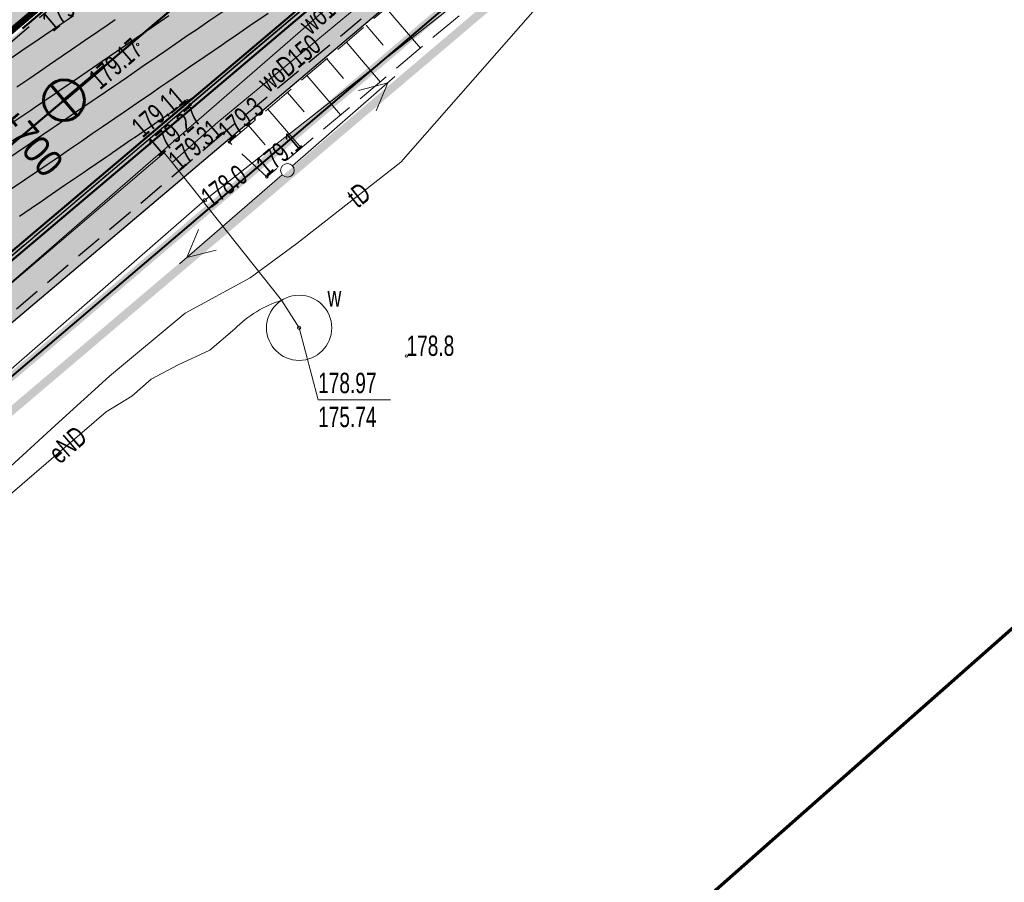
# Model space of a CAD drawing. Header units: metres. Extents: x 7429064 to 7431133, y 5709479 to 5714472.
# Tile 136 of 176: x 7429777 to 7429814, y 5710062 to 5710093. Entities that reach past the tile are written whole.
import ezdxf
from ezdxf.enums import TextEntityAlignment as Align

# ---------------------------------------------------------------- set-up
doc = ezdxf.new("R2010")
doc.units = ezdxf.units.M
for name, pattern in [('1', [0]), ('2_BUBZ02', [1.75, 1.25, -0.5]), ('2_KTCR02', [1.5, 1, -0.5]), ('2_KTJZ01', [2, 1.5, -0.5]), ('2_KTKR01', [0]), ('3_1', [0]), ('3_14', [1, -1]), ('3_BUBZ02', [1.75, 1.25, -0.5]), ('3_BUBZ02G', [1.75, 1.25, -0.5]), ('3_KTCR02', [1.5, 1, -0.5]), ('3_KTJZ01', [2, 1.5, -0.5]), ('3_KTKR01', [0]), ('4_1', [0]), ('4_SUPE_01', [0]), ('4_SUPT_01', [0]), ('4_SUPW_01', [0]), ('7_1', [0]), ('7_14', [1, -1]), ('7_SUPE_01', [0]), ('7_SUPT_01', [0]), ('7_SUPW_01', [0]), ('7_SUUS15_18', [0]), ('CENTER2', [1.125, 0.75, -0.125, 0.125, -0.125]), ('DASHED', [19.05, 12.7, -6.35]), ('HIDDEN', [0.375, 0.25, -0.125])]:
    doc.linetypes.add(name, pattern=pattern)
for name, color, linetype in [('_1_Mapa', 7, 'Continuous'), ('_1_X-REFY', 7, 'Continuous'), ('C-DROGI-SYTUACJA-ETYKIETY', 7, 'Continuous'), ('C-TEREN', 7, 'Continuous'), ('zzz.gaHSDomyslna', 7, 'Continuous')]:
    doc.layers.add(name, color=color, linetype=linetype)
doc.layers.add('_Brudnopis', color=22, linetype='Continuous', lineweight=50, plot=False)
for name, color, linetype, lineweight in [('_D_7_PAS DROGOWY-LINIA ROZGR TEREN INW', 222, 'HIDDEN', 50), ('_D_7_TEREN NIEZBEDNY DLA OB_BUD', 252, 'HIDDEN', 50), ('_D_8_Wymiary', 7, 'Continuous', 20), ('BUBZ_L_1', 252, '2_BUBZ02', 18), ('D_1_LINIA_KRAWĘŻNIK_BET_20_30 WYN 12 CM - III', 7, 'Continuous', 50), ('gaPoziome', 7, 'Continuous', 30), ('KRAWĘŻNIK BETONOWY 12_25 WYN 0 CM', 250, 'DASHED', 50), ('KTCR_L_1', 252, '2_KTCR02', 30), ('KTJZ_L_0', 252, '2_KTJZ01', 30), ('KTKR_L_0', 252, '2_KTKR01', 30), ('RTPW_T_0', 252, 'Continuous', 15), ('RTPW_T_1', 252, 'Continuous', 15), ('SUPE_E_T_3', 252, 'Continuous', 15), ('SUPE_L_3', 252, '4_SUPE_01', 18), ('SUPT_E_T_0', 252, 'Continuous', 15), ('SUPT_L_0', 252, '4_SUPT_01', 18), ('SUPW_E_T_0', 252, 'Continuous', 15), ('SUPW_L_0', 252, '4_SUPW_01', 18), ('SUSM_T_3', 252, 'Continuous', 18), ('SUTT_T_0', 252, 'Continuous', 18), ('SUTW_T_0', 252, 'Continuous', 18), ('SUUW_E_T_10', 252, 'Continuous', 15), ('SUUW_L_3', 252, '4_1', 18), ('zakres', 252, 'Continuous', 70)]:
    doc.layers.add(name, color=color, linetype=linetype, lineweight=lineweight)
doc.layers.add('D_1_LINIA_OBRZEŻE_BET_6x30cm - III', color=24, linetype='Continuous', lineweight=30, transparency=0.3)
doc.layers.add('D_2_HECZ_CHODNIK_KOSTKA', color=7, linetype='Continuous', lineweight=0, true_color=0xf7f588, transparency=0.35)
doc.layers.add('D_2_HECZ_JEZDNIA KR3- NOWA KONSTRUKCJA', color=7, linetype='Continuous', lineweight=13, true_color=0x99e6ff, transparency=0.3)
doc.layers.add('DZIALKA_L_0', color=7, linetype='1', lineweight=40, true_color=0x008000)
doc.layers.add('HECZ DROGI ROWEROWE', color=7, linetype='Continuous', lineweight=13, true_color=0xff8a8a)
doc.styles.add('wym500', font='arial.ttf', dxfattribs={"width": 0.9, "height": 0.9})

# ---------------------------------------------------------------- blocks, each defined once
blk = doc.blocks.new('3_RTPW02')
at = {"linetype": 'Continuous'}
blk.add_circle((0, 0), 0.045, dxfattribs=at)
blk = doc.blocks.new('3_RTPW01')
at = {"linetype": 'Continuous'}
blk.add_circle((0, 0), 0.045, dxfattribs=at)
blk = doc.blocks.new('7_SUSM04_01')
at = {"linetype": 'Continuous'}
blk.add_circle((0, 0), 0.25, dxfattribs=at)
blk = doc.blocks.new('7_SUPS01_07')
at = {"linetype": 'Continuous'}
blk.add_circle((0, 0), 0.0625, dxfattribs=at)
blk = doc.blocks.new('7_SUPS01_08')
at = {"linetype": 'Continuous'}
blk.add_circle((0, 0), 0.0625, dxfattribs=at)
blk = doc.blocks.new('X-ref_MDCP_Szara')
at = {"layer": 'BUBZ_L_1', "linetype": '3_BUBZ02G'}
blk.add_line((7429785.04, 5710088.99), (7429807.25, 5710107.96), dxfattribs=at)
at = {"layer": 'BUBZ_L_1', "linetype": '3_BUBZ02'}
for p, q in [((7429808.24, 5710106.01), (7429786.42, 5710087.71)), ((7429786.42, 5710087.71), (7429785.04, 5710088.99))]:
    blk.add_line(p, q, dxfattribs=at)
at = {"layer": 'BUBZ_L_1', "linetype": '3_1'}
for p, q in [((7429790.811, 5710093.919), (7429792.069, 5710092.447)), ((7429790.079, 5710093.294), (7429790.705, 5710092.561)), ((7429789.349, 5710092.671), (7429790.595, 5710091.212)), ((7429788.623, 5710092.05), (7429789.243, 5710091.324)), ((7429787.9, 5710091.433), (7429789.135, 5710089.987)), ((7429787.181, 5710090.818), (7429787.795, 5710090.099)), ((7429786.464, 5710090.206), (7429787.688, 5710088.773)), ((7429785.751, 5710089.597), (7429786.36, 5710088.884))]:
    blk.add_line(p, q, dxfattribs=at)
blk.add_point((7429785.04, 5710088.99), dxfattribs=at)
at = {"layer": 'DZIALKA_L_0', "linetype": '1'}
blk.add_line((7429668.8, 5709988.15), (7429832.91, 5710127.96), dxfattribs=at)
at = {"layer": 'KTCR_L_1', "linetype": '3_14'}
for q in [(7429790.648, 5710096.353), (7429760.82, 5710071.04)]:
    blk.add_line((7429783.6, 5710090.37), q, dxfattribs=at)
at = {"layer": 'KTCR_L_1', "linetype": '3_KTCR02'}
for p, q in [((7429792.21, 5710095.42), (7429784.83, 5710089.32)), ((7429784.83, 5710089.32), (7429761.9, 5710069.83))]:
    blk.add_line(p, q, dxfattribs=at)
at = {"layer": 'KTJZ_L_0', "linetype": '3_KTJZ01'}
for p, q in [((7429806.63, 5710109.92), (7429783.6, 5710090.37)), ((7429756.74, 5710075.42), (7429779.71, 5710094.98)), ((7429783.6, 5710090.37), (7429760.82, 5710071.04))]:
    blk.add_line(p, q, dxfattribs=at)
at = {"layer": 'KTKR_L_0', "linetype": '3_KTKR01'}
for p, q in [((7429790.648, 5710096.353), (7429783.6, 5710090.37)), ((7429783.6, 5710090.37), (7429760.82, 5710071.04))]:
    blk.add_line(p, q, dxfattribs=at)
at = {"layer": 'SUPE_L_3', "linetype": '7_SUPE_01'}
for p, q in [((7429787.368, 5710088.114), (7429791.134, 5710091.403)), ((7429789.789, 5710090.892), (7429790.871, 5710091.173)), ((7429790.446, 5710090.139), (7429790.871, 5710091.173)), ((7429783.211, 5710084.514), (7429786.991, 5710087.786)), ((7429783.475, 5710084.743), (7429783.904, 5710085.775)), ((7429783.475, 5710084.743), (7429784.559, 5710085.019)), ((7429784.32, 5710081.33), (7429785.24, 5710082.12)), ((7429783.16, 5710080.79), (7429784.32, 5710081.33)), ((7429782.17, 5710080.27), (7429783.16, 5710080.79)), ((7429781.45, 5710079.64), (7429782.17, 5710080.27)), ((7429780.51, 5710079.07), (7429781.45, 5710079.64)), ((7429776.25, 5710075.4), (7429780.51, 5710079.07))]:
    blk.add_line(p, q, dxfattribs=at)
at = {"layer": 'SUPE_L_3', "linetype": '7_14'}
blk.add_line((7429786.966, 5710083.171), (7429787.609, 5710082.157), dxfattribs=at)
at = {"layer": 'SUPE_L_3', "linetype": '7_SUPE_01'}
blk.add_arc((7429788.27, 5710079.085), 4.288, 107.6995, 134.954, dxfattribs=at)
at = {"layer": 'SUPT_L_0', "linetype": '7_SUPT_01'}
for p, q in [((7429799.6, 5710097.66), (7429791.35, 5710088.25)), ((7429784.14, 5710086.85), (7429793.53, 5710094.22)), ((7429791.35, 5710088.25), (7429787.53, 5710085.26)), ((7429762.01, 5710067.55), (7429784.14, 5710086.85)), ((7429787.53, 5710085.26), (7429785.81, 5710083.99)), ((7429785.81, 5710083.99), (7429783.42, 5710082.7)), ((7429783.42, 5710082.7), (7429780.64, 5710080.38)), ((7429780.64, 5710080.38), (7429778.77, 5710078.68)), ((7429778.77, 5710078.68), (7429777.01, 5710077.06))]:
    blk.add_line(p, q, dxfattribs=at)
at = {"layer": 'SUPW_L_0', "linetype": '7_SUPW_01'}
for p, q in [((7429732.87, 5710045.46), (7429791, 5710095.98)), ((7429784.619, 5710089.725), (7429791.577, 5710095.478)), ((7429782.934, 5710088.237), (7429784.619, 5710089.725)), ((7429782.65, 5710088.59), (7429746.521, 5710057.841)), ((7429782.934, 5710088.237), (7429782.65, 5710088.59)), ((7429786.966, 5710083.171), (7429782.934, 5710088.237))]:
    blk.add_line(p, q, dxfattribs=at)
at = {"layer": 'SUPW_L_0', "linetype": '7_1'}
for p, q in [((7429732.87, 5710045.46), (7429791, 5710095.98)), ((7429791.577, 5710095.478), (7429784.619, 5710089.725)), ((7429784.619, 5710089.725), (7429782.934, 5710088.237)), ((7429746.521, 5710057.841), (7429782.65, 5710088.59)), ((7429782.65, 5710088.59), (7429782.934, 5710088.237)), ((7429786.966, 5710083.171), (7429782.934, 5710088.237)), ((7429787.609, 5710082.157), (7429786.966, 5710083.171))]:
    blk.add_line(p, q, dxfattribs=at)
at = {"layer": 'SUPW_L_0', "linetype": '7_14'}
blk.add_line((7429787.609, 5710082.157), (7429786.966, 5710083.171), dxfattribs=at)
at = {"layer": 'SUTW_T_0', "linetype": 'Continuous'}
for p, q in [((7429787.609, 5710082.157), (7429788.308, 5710079.502)), ((7429788.308, 5710079.502), (7429790.968, 5710079.502))]:
    blk.add_line(p, q, dxfattribs=at)
at = {"layer": 'SUUW_L_3', "linetype": '7_SUUS15_18'}
blk.add_circle((7429787.609, 5710082.157), 1.2, dxfattribs=at)
at = {"layer": 'zakres', "linetype": 'Continuous', "lineweight": 70, "flags": 128}
blk.add_lwpolyline([(7429664.145, 5709938.943), (7429852.365, 5710105.124), (7429894.812, 5710142.052)], dxfattribs=at)
at = {"layer": 'RTPW_T_0'}
for p in [(7429785.04, 5710088.99), (7429786.42, 5710087.71), (7429791.56, 5710081.12)]:
    blk.add_blockref('3_RTPW01', p, dxfattribs=at)
at = {"layer": 'RTPW_T_1'}
for p in [(7429781.67, 5710092.58), (7429783.49, 5710090.51), (7429783.6, 5710090.37), (7429784.83, 5710089.32)]:
    blk.add_blockref('3_RTPW02', p, dxfattribs=at)
at = {"layer": 'SUSM_T_3', "rotation": 138.6500024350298}
blk.add_blockref('7_SUSM04_01', (7429787.18, 5710087.95), dxfattribs=at)
at = {"layer": 'SUTT_T_0'}
blk.add_blockref('7_SUPS01_07', (7429784.14, 5710086.85), dxfattribs=at)
at = {"layer": 'SUTW_T_0'}
blk.add_blockref('7_SUPS01_08', (7429787.609, 5710082.157), dxfattribs=at)
at = {"layer": 'RTPW_T_0', "width": 0.7}
for s, rotation, p in [('179.3', 40.5013, (7429785.04, 5710088.99)), ('179.1', 39.9859, (7429786.42, 5710087.71)), ('178.8', 0.1131, (7429791.56, 5710081.12))]:
    blk.add_text(s, height=0.75, rotation=rotation, dxfattribs=at).set_placement(p)
at = {"layer": 'RTPW_T_1', "width": 0.7}
for s, rotation, p in [('179.11', 40.1701, (7429779.71, 5710094.98)), ('179.27', 40.3277, (7429783.6, 5710090.37))]:
    blk.add_text(s, height=0.75, rotation=rotation, dxfattribs=at).set_placement(p, align=Align.TOP_RIGHT)
blk.add_text('179.17', height=0.75, rotation=40.8095, dxfattribs=at).set_placement((7429781.67, 5710092.58), align=Align.MIDDLE_RIGHT)
for s, rotation, p in [('179.11', 40.3457, (7429783.49, 5710090.51)), ('179.31', 41.2386, (7429784.83, 5710089.32))]:
    blk.add_text(s, height=0.75, rotation=rotation, dxfattribs=at).set_placement(p, align=Align.RIGHT)
at = {"layer": 'SUPE_E_T_3', "width": 0.7}
blk.add_text('eND', height=0.75, rotation=40.745, dxfattribs=at).set_placement((7429779.097, 5710077.853), align=Align.MIDDLE)
at = {"layer": 'SUPT_E_T_0', "width": 0.7}
blk.add_text('tD', height=0.75, rotation=38.0511, dxfattribs=at).set_placement((7429789.807, 5710087.042), align=Align.MIDDLE)
at = {"layer": 'SUPW_E_T_0', "width": 0.7}
for s, rotation, p in [('wo160', 40.9935, (7429788.567, 5710093.866)), ('woD150', 39.5858, (7429787.243, 5710091.894))]:
    blk.add_text(s, height=0.75, rotation=rotation, dxfattribs=at).set_placement(p, align=Align.MIDDLE)
at = {"layer": 'SUTT_T_0', "width": 0.7}
blk.add_text('178.0', height=0.75, rotation=36.8751, dxfattribs=at).set_placement((7429784.14, 5710086.85), align=Align.MIDDLE_LEFT)
at = {"layer": 'SUTW_T_0', "width": 0.7}
for s, p in [('178.97', (7429788.308, 5710080.502)), ('175.74', (7429788.308, 5710079.252))]:
    blk.add_text(s, height=0.75, dxfattribs=at).set_placement(p, align=Align.TOP_LEFT)
at = {"layer": 'SUUW_E_T_10', "width": 0.7}
blk.add_text('w', height=0.75, dxfattribs=at).set_placement((7429788.654, 5710082.935))
blk = doc.blocks.new('*U286')
at = {"layer": 'zzz.gaHSDomyslna', "color": 140}
blk.add_lwpolyline([(91.48, 77.661, 0.12, 0.12, 0), (93.007, 78.953, 0.12, 0.12, 0)], format="xyseb", dxfattribs=at)
blk = doc.blocks.new('*U223')
at = {"layer": 'zzz.gaHSDomyslna', "color": 140}
blk.add_lwpolyline([(0, 0, 0.24, 0.24, 0), (45.211, 38.249, 0.24, 0.24, 0)], format="xyseb", dxfattribs=at)
blk = doc.blocks.new('X-ref_SOR')
at = {"layer": 'gaPoziome'}
for name, p in [('*U286', (7429687.419, 5710012.817)), ('*U223', (7429746.316, 5710067.104))]:
    blk.add_blockref(name, p, dxfattribs=at)
blk = doc.blocks.new('x-ref_warstwice')
at = {"layer": 'C-TEREN', "color": 42, "linetype": 'HIDDEN', "lineweight": 25, "ltscale": 10}
for points, elevation in [([(7429777.23, 5710091.024), (7429777.661, 5710091.319), (7429778.059, 5710091.592), (7429778.432, 5710091.847), (7429778.889, 5710092.16), (7429779.234, 5710092.397), (7429779.718, 5710092.728), (7429780.236, 5710093.083), (7429780.547, 5710093.296), (7429780.838, 5710093.496)], 179.16), ([(7429776.729, 5710091.887), (7429777.414, 5710092.356), (7429778.053, 5710092.794), (7429778.243, 5710092.924), (7429778.855, 5710093.343), (7429779.072, 5710093.492), (7429779.304, 5710093.651)], 179.14), ([(7429777.047, 5710089.693), (7429777.735, 5710090.164), (7429777.876, 5710090.261), (7429778.593, 5710090.752), (7429778.705, 5710090.829), (7429778.81, 5710090.901), (7429779.535, 5710091.397), (7429779.612, 5710091.45), (7429780.364, 5710091.965), (7429781.168, 5710092.516), (7429781.193, 5710092.533), (7429781.216, 5710092.549), (7429781.903, 5710093.019), (7429782.018, 5710093.098), (7429782.022, 5710093.101), (7429782.82, 5710093.648)], 179.18), ([(7429777.023, 5710087.265), (7429777.509, 5710087.598), (7429777.963, 5710087.909), (7429778.339, 5710088.166), (7429778.74, 5710088.441), (7429779.168, 5710088.734), (7429779.599, 5710089.029), (7429779.997, 5710089.302), (7429780.369, 5710089.557), (7429780.826, 5710089.87), (7429781.171, 5710090.106), (7429781.656, 5710090.438), (7429782.174, 5710090.793), (7429782.485, 5710091.006), (7429782.775, 5710091.205), (7429783.314, 5710091.574), (7429783.577, 5710091.755), (7429784.143, 5710092.142), (7429784.749, 5710092.557), (7429784.973, 5710092.71), (7429785.181, 5710092.854), (7429785.802, 5710093.279), (7429786.466, 5710093.733)], 179.22), ([(7429777.326, 5710086.266), (7429777.955, 5710086.697), (7429778.155, 5710086.834), (7429778.342, 5710086.962), (7429778.984, 5710087.402), (7429779.672, 5710087.873), (7429779.814, 5710087.97), (7429780.531, 5710088.461), (7429780.643, 5710088.538), (7429780.748, 5710088.61), (7429781.472, 5710089.107), (7429781.55, 5710089.16), (7429782.301, 5710089.675), (7429783.106, 5710090.226), (7429783.131, 5710090.243), (7429783.154, 5710090.259), (7429783.841, 5710090.729)], 179.24)]:
    blk.add_lwpolyline(points, dxfattribs=dict(at, elevation=elevation))
at = {"layer": 'C-TEREN', "color": 46, "linetype": 'Continuous', "lineweight": 30, "elevation": 179.2}
blk.add_lwpolyline([(7429776.863, 5710088.361), (7429777.585, 5710088.855), (7429777.693, 5710088.929), (7429777.808, 5710089.008), (7429778.522, 5710089.497), (7429778.667, 5710089.596), (7429779.351, 5710090.065), (7429779.991, 5710090.504), (7429780.18, 5710090.633), (7429780.793, 5710091.053), (7429781.01, 5710091.201), (7429781.242, 5710091.36), (7429781.839, 5710091.77), (7429782.397, 5710092.152), (7429782.668, 5710092.338), (7429783.199, 5710092.701), (7429783.497, 5710092.906), (7429783.817, 5710093.125), (7429784.327, 5710093.474), (7429784.803, 5710093.8)], dxfattribs=at)
blk = doc.blocks.new('kilometraz')
at = {"linetype": 'ByBlock', "lineweight": -2}
blk.add_hatch(color=0, dxfattribs=at).paths.add_polyline_path([(0, -0.5, 0.414214), (0.5, 0, 0.414214), (0, 0.5)])
at = {"color": 0, "linetype": 'ByBlock', "lineweight": -2}
blk.add_line((0, 0.5), (0, -0.5), dxfattribs=at)
blk.add_circle((0, 0), 0.5, dxfattribs=at)
blk = doc.blocks.new('OŚ_Dąbrowskiego_1')
at = {"layer": '_D_8_Wymiary', "color": 1, "linetype": 'CENTER2', "lineweight": 35, "flags": 128}
blk.add_lwpolyline([(7429230.998, 5709660.664), (7429273.145, 5709676.622, 0.085629), (7429337.582, 5709714.618), (7429502.301, 5709854.381), (7429714.669, 5710036.139), (7429868.111, 5710165.952)], format="xyb", dxfattribs=at)
at = {"layer": 'C-DROGI-SYTUACJA-ETYKIETY', "color": 7, "linetype": 'Continuous', "lineweight": 60, "xscale": 1.5, "yscale": 1.5, "zscale": 1.5, "rotation": 40.23149243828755}
blk.add_blockref('kilometraz', (7429778.959, 5710090.529), dxfattribs=at)
at = {"layer": 'C-DROGI-SYTUACJA-ETYKIETY', "color": 7, "linetype": 'Continuous', "lineweight": -3, "insert": (7429777.098, 5710088.954), "char_height": 1, "attachment_point": 8, "rotation": 310.2315, "style": 'wym500'}
blk.add_mtext('0+700', dxfattribs=at)

msp = doc.modelspace()

# ---------------------------------------------------------------- hatches: boundary and pattern name
at = {"layer": 'D_2_HECZ_CHODNIK_KOSTKA', "transparency": 33554585}
h = msp.add_hatch(color=256, dxfattribs=at)
h.dxf.hatch_style = 1
h.paths.add_polyline_path([(7429638.934, 5709954.087), (7429640.777, 5709951.999), (7429638.441, 5709949.938), (7429636.626, 5709951.994)], flags=16)
edge = h.paths.add_edge_path(flags=16)
edge.add_arc((7429654.582, 5709963.368), 1.5, 0, 360)
h.paths.add_polyline_path([(7429662.693, 5709978.696), (7429660.193, 5709981.617), (7429660.302, 5709983.027), (7429663.87, 5709986.081), (7429664.797, 5709985.745), (7429665.85, 5709979.514), (7429664.189, 5709978.469)], flags=16)
edge = h.paths.add_edge_path(flags=16)
edge.add_arc((7429638.601, 5709947.846), 0.045, 131.8272, 219.3849)
edge.add_line((7429638.566, 5709947.817), (7429636.832, 5709946.394))
edge.add_line((7429636.832, 5709946.394), (7429635.391, 5709947.983))
edge.add_line((7429635.391, 5709947.983), (7429637.179, 5709949.435))
edge.add_line((7429637.179, 5709949.435), (7429638.571, 5709947.879))
edge = h.paths.add_edge_path(flags=16)
edge.add_arc((7429645.82, 5709955.199), 1.5, 0, 180)
edge.add_arc((7429645.82, 5709955.199), 1.5, 180, 360)
edge = h.paths.add_edge_path()
edge.add_line((7429712.034, 5710029.935), (7429658.242, 5709983.896))
edge.add_arc((7429659.833, 5709982.472), 2.136, 138.1636, 217.4167)
edge.add_line((7429658.137, 5709981.174), (7429662.461, 5709976.122))
edge.add_line((7429662.461, 5709976.122), (7429648.558, 5709964.222))
edge.add_line((7429648.558, 5709964.222), (7429646.835, 5709966.236))
edge.add_line((7429646.835, 5709966.236), (7429635.022, 5709956.126))
edge.add_arc((7429638.273, 5709952.327), 5, 130.559, 179.1421)
edge.add_line((7429633.274, 5709952.402), (7429636.193, 5709940.012))
edge.add_line((7429636.193, 5709940.012), (7429636.937, 5709940.297))
edge.add_line((7429636.937, 5709940.297), (7429638.161, 5709941.514))
edge.add_line((7429638.161, 5709941.514), (7429636.84, 5709943.07))
edge.add_line((7429636.84, 5709943.07), (7429641.44, 5709947.06))
edge.add_line((7429641.44, 5709947.06), (7429642.8, 5709945.53))
edge.add_line((7429642.8, 5709945.53), (7429644.87, 5709947.34))
edge.add_line((7429644.87, 5709947.34), (7429643.5, 5709948.96))
edge.add_line((7429643.5, 5709948.96), (7429652.14, 5709956.36))
edge.add_line((7429652.14, 5709956.36), (7429658.31, 5709961.76))
edge.add_line((7429658.31, 5709961.76), (7429659.652, 5709960.219))
edge.add_line((7429659.652, 5709960.219), (7429660.67, 5709961.16))
edge.add_line((7429660.67, 5709961.16), (7429659.38, 5709962.66))
edge.add_line((7429659.38, 5709962.66), (7429662.38, 5709965.27))
edge.add_line((7429662.38, 5709965.27), (7429663.721, 5709963.735))
edge.add_line((7429663.721, 5709963.735), (7429664.65, 5709964.56))
edge.add_line((7429664.65, 5709964.56), (7429661.84, 5709967.78))
edge.add_line((7429661.84, 5709967.78), (7429666.72, 5709971.95))
edge.add_line((7429666.72, 5709971.95), (7429664.152, 5709974.98))
edge.add_line((7429664.152, 5709974.98), (7429668.661, 5709978.913))
edge.add_line((7429668.661, 5709978.913), (7429667.19, 5709980.588))
edge.add_line((7429667.19, 5709980.588), (7429666.126, 5709986.882))
edge.add_line((7429666.126, 5709986.882), (7429666.719, 5709988.519))
edge.add_line((7429666.719, 5709988.519), (7429714.477, 5710029.393))
edge.add_line((7429714.477, 5710029.393), (7429714.151, 5710029.773))
edge.add_line((7429714.151, 5710029.773), (7429712.034, 5710029.935))
edge = h.paths.add_edge_path()
edge.add_line((7429827.678, 5710127.816), (7429718.119, 5710035.128))
edge.add_line((7429718.119, 5710035.128), (7429717.952, 5710033.022))
edge.add_line((7429717.952, 5710033.022), (7429718.278, 5710032.643))
edge.add_line((7429718.278, 5710032.643), (7429831.149, 5710128.133))
edge.add_arc((7429829.636, 5710125.542), 3, 59.7039, 130.7355)
at = {"layer": 'D_2_HECZ_JEZDNIA KR3- NOWA KONSTRUKCJA'}
h = msp.add_hatch(color=256, dxfattribs=at)
h.dxf.hatch_style = 1
edge = h.paths.add_edge_path()
edge.add_arc((7429610.557, 5709990.469), 30, 310.559, 314.2935)
edge.add_arc((7429610.557, 5709990.469), 30, 314.2935, 325.3941)
edge.add_line((7429635.249, 5709973.431), (7429635.899, 5709972.672))
edge.add_line((7429635.899, 5709972.672), (7429667.702, 5709999.89))
edge.add_line((7429667.702, 5709999.89), (7429675.246, 5710006.347))
edge.add_line((7429675.246, 5710006.347), (7429712.724, 5710038.423))
edge.add_line((7429712.724, 5710038.423), (7429823.828, 5710132.378))
edge.add_line((7429823.828, 5710132.378), (7429834.316, 5710141.377))
edge.add_line((7429834.316, 5710141.377), (7429846.156, 5710151.524))
edge.add_line((7429846.156, 5710151.524), (7429850.099, 5710146.734))
edge.add_line((7429850.099, 5710146.734), (7429838.187, 5710136.85))
edge.add_line((7429838.187, 5710136.85), (7429827.698, 5710127.833))
edge.add_line((7429827.698, 5710127.833), (7429716.613, 5710033.854))
edge.add_line((7429716.613, 5710033.854), (7429633.474, 5709962.699))
edge.add_arc((7429636.726, 5709958.9), 5, 130.559, 193.2571)
edge.add_line((7429631.859, 5709957.753), (7429636.051, 5709939.958))
edge.add_line((7429636.051, 5709939.958), (7429630.653, 5709938.888))
edge.add_line((7429630.653, 5709938.888), (7429629.491, 5709943.821))
edge.add_arc((7429623.651, 5709942.445), 6, 13.2571, 130.559)
edge.add_line((7429619.749, 5709947.003), (7429619.729, 5709946.986))
edge.add_line((7429619.729, 5709946.986), (7429617.779, 5709949.265))
edge.add_line((7429617.779, 5709949.265), (7429606.383, 5709939.512))
edge.add_line((7429606.383, 5709939.512), (7429594.274, 5709929.149))
edge.add_line((7429594.274, 5709929.149), (7429594.825, 5709928.314))
edge.add_line((7429594.825, 5709928.314), (7429589.708, 5709924.935))
edge.add_arc((7429606.237, 5709899.9), 30, 123.434, 130.559)
edge.add_line((7429586.73, 5709922.692), (7429529.23, 5709873.48))
edge.add_line((7429529.23, 5709873.48), (7429502.179, 5709850.343))
edge.add_line((7429502.179, 5709850.343), (7429339.523, 5709712.33))
edge.add_arc((7429194.822, 5709882.942), 223.711, 294.66533, 310.3021, ccw=False)
edge.add_arc((7429190.304, 5709894.737), 236.317, 290.79615, 294.46753, ccw=False)
edge.add_line((7429274.207, 5709673.816), (7429245.41, 5709663.13))
edge.add_line((7429245.41, 5709663.13), (7429242.106, 5709661.907))
edge.add_line((7429242.106, 5709661.907), (7429240.354, 5709666.717))
edge.add_line((7429240.354, 5709666.717), (7429244.254, 5709668.201))
edge.add_line((7429244.254, 5709668.201), (7429272.082, 5709679.428))
edge.add_arc((7429195.246, 5709882.369), 217, 290.73736, 310.31443)
edge.add_line((7429335.641, 5709716.905), (7429500.355, 5709856.664))
edge.add_line((7429500.355, 5709856.664), (7429629.269, 5709966.997))
edge.add_line((7429629.269, 5709966.997), (7429630.064, 5709967.677))
at = {"layer": 'HECZ DROGI ROWEROWE'}
h = msp.add_hatch(color=256, dxfattribs=at)
h.dxf.hatch_style = 1
edge = h.paths.add_edge_path()
edge.add_arc((7429796.82, 5710136.433), 20.404, 308.0322, 334.2528)
edge.add_arc((7429835.93, 5710116.897), 23.318, 143.7897, 152.7624, ccw=False)
edge.add_arc((7429839.325, 5710112.767), 28.527, 132.1511, 141.1238, ccw=False)
edge.add_line((7429820.181, 5710133.917), (7429834.124, 5710145.713))
edge.add_arc((7429837.354, 5710141.896), 5, 102.0154, 130.2315, ccw=False)
edge.add_line((7429836.313, 5710146.786), (7429842.063, 5710148.01))
edge.add_line((7429842.063, 5710148.01), (7429845.234, 5710150.73))
edge.add_line((7429845.234, 5710150.73), (7429843.045, 5710150.264))
edge.add_arc((7429842.629, 5710152.22), 2, 169.0596, 282.0154, ccw=False)
edge.add_line((7429840.665, 5710152.6), (7429846.908, 5710184.895))
edge.add_arc((7429848.38, 5710184.61), 1.5, 109.3988, 169.0596, ccw=False)
edge.add_line((7429847.882, 5710186.025), (7429848.854, 5710186.367))
edge.add_line((7429848.854, 5710186.367), (7429847.265, 5710191.424))
edge.add_line((7429847.265, 5710191.424), (7429846.903, 5710192.479))
edge.add_line((7429846.903, 5710192.479), (7429845.675, 5710198.449))
edge.add_arc((7429825.958, 5710195.082), 20.002, -10.9391, 9.6882, ccw=False)
edge.add_line((7429845.597, 5710191.287), (7429839.403, 5710159.242))
edge.add_arc((7429819.766, 5710163.038), 20, 310.2315, 349.0596, ccw=False)
edge.add_line((7429832.684, 5710147.769), (7429817.64, 5710135.042))
edge.add_arc((7429832.495, 5710117.483), 23, 130.2315, 151.7604)
edge.add_arc((7429794.613, 5710137.829), 20, 310.2315, 331.7604, ccw=False)
edge.add_line((7429807.531, 5710122.56), (7429710.78, 5710040.708))
edge.add_line((7429710.78, 5710040.708), (7429674.341, 5710009.522))
edge.add_arc((7429663.288, 5710022.437), 17, 303.434, 310.559, ccw=False)
edge.add_line((7429672.654, 5710008.25), (7429665.175, 5710003.312))
edge.add_arc((7429654.155, 5710020.002), 20, 287.2523, 303.434, ccw=False)
edge.add_line((7429660.087, 5710000.902), (7429655.396, 5709999.445))
edge.add_arc((7429662.069, 5709977.958), 22.5, 107.2523, 130.559)
edge.add_line((7429647.439, 5709995.052), (7429638.424, 5709987.337))
edge.add_arc((7429653.054, 5709970.242), 22.5, 130.559, 144.5953)
edge.add_line((7429634.715, 5709983.278), (7429621.962, 5709965.306))
edge.add_arc((7429606.364, 5709977.009), 19.5, 310.559, 323.1201, ccw=False)
edge.add_line((7429619.043, 5709962.194), (7429498.409, 5709858.948))
edge.add_line((7429498.409, 5709858.948), (7429409.747, 5709783.718))
edge.add_line((7429409.747, 5709783.718), (7429333.7, 5709719.193))
edge.add_arc((7429195.246, 5709882.369), 214, 294.99294, 310.31443, ccw=False)
edge.add_line((7429285.662, 5709688.408), (7429286.787, 5709685.755))
edge.add_arc((7429195.216, 5709882.43), 216.948, 294.96649, 310.31053)
edge.add_line((7429335.566, 5709716.997), (7429500.277, 5709856.756))
edge.add_line((7429500.277, 5709856.756), (7429621.38, 5709960.403))
edge.add_line((7429621.38, 5709960.403), (7429627.625, 5709965.748))
edge.add_line((7429627.625, 5709965.748), (7429629.904, 5709967.698))
edge.add_line((7429629.904, 5709967.698), (7429629.179, 5709968.529))
edge.add_arc((7429630.687, 5709969.843), 2, 144.5953, 221.0823, ccw=False)
edge.add_line((7429629.056, 5709971.002), (7429636.752, 5709981.829))
edge.add_arc((7429653.054, 5709970.242), 20, 130.559, 144.5953, ccw=False)
edge.add_line((7429640.049, 5709985.437), (7429649.631, 5709993.62))
edge.add_arc((7429662.069, 5709977.958), 20, 107.2523, 128.4533, ccw=False)
edge.add_line((7429656.137, 5709997.058), (7429665.185, 5709999.868))
edge.add_line((7429665.185, 5709999.868), (7429673.721, 5710005.504))
edge.add_arc((7429657.258, 5710030.439), 29.88, 303.434, 310.559)
edge.add_line((7429676.687, 5710007.738), (7429712.64, 5710038.509))
edge.add_line((7429712.64, 5710038.509), (7429809.391, 5710120.361))
edge.add_line((7429809.391, 5710120.361), (7429809.391, 5710120.361))

# ---------------------------------------------------------------- linework, layer by layer
at = {"layer": '_Brudnopis', "flags": 128}
msp.add_lwpolyline([(7429230.998, 5709660.664), (7429273.145, 5709676.622, 0.085605), (7429337.585, 5709714.618), (7429368.823, 5709741.125), (7429502.301, 5709854.381), (7429714.669, 5710036.139), (7429868.111, 5710165.952)], format="xyb", dxfattribs=at)
msp.add_lwpolyline([(7429504.409, 5709851.907), (7429716.775, 5710033.663), (7429870.21, 5710163.471)], dxfattribs=at)
at = {"layer": '_D_7_PAS DROGOWY-LINIA ROZGR TEREN INW', "ltscale": 10, "const_width": 0.3, "flags": 128}
msp.add_lwpolyline([(7429668.8, 5709988.15), (7429832.91, 5710127.96)], dxfattribs=at)
at = {"layer": '_D_7_TEREN NIEZBEDNY DLA OB_BUD', "ltscale": 10, "const_width": 0.3, "flags": 128}
msp.add_lwpolyline([(7429838.642, 5710133.498), (7429838.163, 5710130.983), (7429669.785, 5709988.07), (7429674.221, 5709982.833), (7429665.132, 5709974.906), (7429667.705, 5709971.871), (7429662.832, 5709967.707), (7429665.637, 5709964.494), (7429637.109, 5709939.516), (7429616.438, 5709933.991), (7429410.711, 5709758.425), (7429398.46, 5709756.965), (7429363.725, 5709727.377), (7429364.497, 5709726.485), (7429330.157, 5709696.304), (7429317.553, 5709687.475), (7429303.139, 5709679.24), (7429296.402, 5709677.454), (7429295.854, 5709678.755), (7429285.213, 5709675.171), (7429285.468, 5709665.629), (7429278.469, 5709665.47), (7429278.347, 5709670.061), (7429254.481, 5709660.887), (7429229.937, 5709651.368), (7429224.487, 5709665.833), (7429244.657, 5709675.131), (7429249.847, 5709679.192), (7429269.079, 5709686.95), (7429282.549, 5709692.752), (7429296.468, 5709699.803), (7429307.464, 5709706.348), (7429318.986, 5709714.248), (7429330.313, 5709723.204), (7429495.004, 5709862.943), (7429615.273, 5709965.877), (7429632.42, 5709989.108), (7429648.373, 5710002.762), (7429661.377, 5710006.8), (7429669.911, 5710012.64), (7429707.476, 5710044.593), (7429834.508, 5710152.316), (7429838.121, 5710158.939), (7429844.755, 5710193.28), (7429843.741, 5710206.48), (7429852.314, 5710203.598), (7429849.368, 5710188.375), (7429850.227, 5710185.684), (7429848.746, 5710185.163), (7429846.827, 5710175.247), (7429842.58, 5710153.283), (7429856.534, 5710164.104), (7429864.199, 5710154.59)], close=True, dxfattribs=at)
at = {"layer": 'D_1_LINIA_KRAWĘŻNIK_BET_20_30 WYN 12 CM - III', "flags": 128}
msp.add_lwpolyline([(7429831.149, 5710128.133, 0.317837), (7429827.698, 5710127.833), (7429718.119, 5710035.128)], format="xyb", dxfattribs=at)
at = {"layer": 'D_1_LINIA_OBRZEŻE_BET_6x30cm - III', "flags": 128}
msp.add_lwpolyline([(7429718.278, 5710032.643), (7429831.149, 5710128.133)], dxfattribs=at)
at = {"layer": 'KRAWĘŻNIK BETONOWY 12_25 WYN 0 CM', "ltscale": 0.1, "flags": 128}
msp.add_lwpolyline([(7429837.411, 5710147.02), (7429836.313, 5710146.786, 0.123742), (7429834.124, 5710145.713), (7429820.181, 5710133.917, 0.101916), (7429815.198, 5710127.569, -0.101916), (7429809.468, 5710120.269), (7429736.706, 5710058.712)], format="xyb", dxfattribs=at)

# ---------------------------------------------------------------- block references
at = {"layer": '_1_Mapa'}
msp.add_blockref('X-ref_MDCP_Szara', (0, 0), dxfattribs=at)
at = {"layer": '_1_X-REFY'}
for name in ['X-ref_SOR', 'OŚ_Dąbrowskiego_1', 'x-ref_warstwice']:
    msp.add_blockref(name, (0, 0), dxfattribs=at)

doc.saveas('drawing.dxf')
